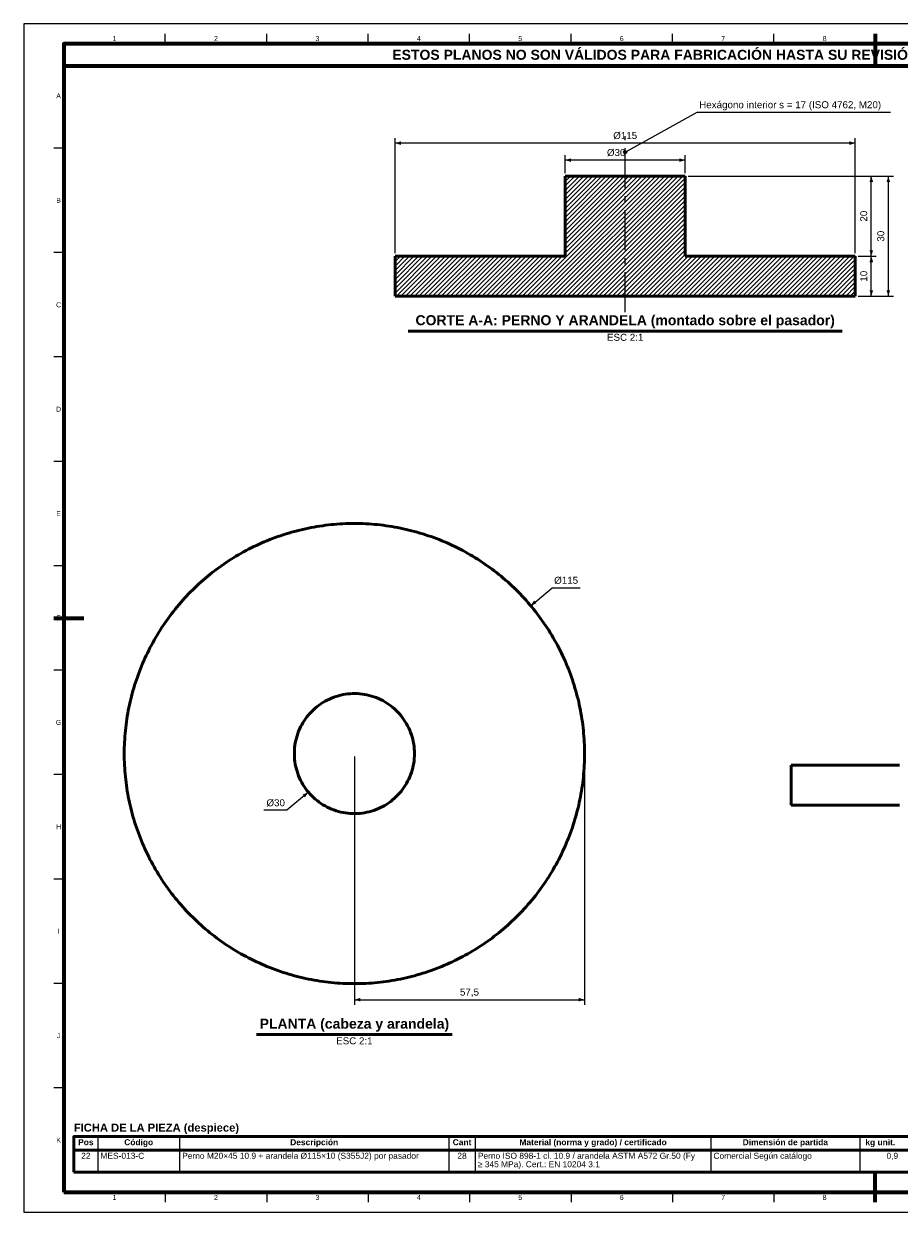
# Model space of a CAD drawing. Header units: millimetres. Extents: x 0 to 841, y 0 to 594.
# Tile 1 of 2: x 0 to 437, y 0 to 594. Entities that reach past the tile are written whole.
import ezdxf
from ezdxf.enums import TextEntityAlignment as Align

# ---------------------------------------------------------------- set-up
doc = ezdxf.new("R2010")
doc.units = ezdxf.units.MM
doc.linetypes.add('EJE', pattern=[31, 20, -4, 3, -4])
for name, color, linetype, lineweight in [('ACH', 7, 'CONTINUOUS', 13), ('COTA', 7, 'CONTINUOUS', 25), ('EJE', 7, 'EJE', 25), ('FINA', 7, 'CONTINUOUS', 25), ('MARCO', 7, 'CONTINUOUS', 70), ('TXT', 7, 'CONTINUOUS', 25), ('VIS', 7, 'CONTINUOUS', 50)]:
    doc.layers.add(name, color=color, linetype=linetype, lineweight=lineweight)
doc.styles.add('STD', font='LiberationSans-Regular.ttf')
doc.styles.add('STDB', font='LiberationSans-Bold.ttf')

msp = doc.modelspace()

# ---------------------------------------------------------------- hatches: boundary and pattern name
at = {"layer": 'ACH'}
h = msp.add_hatch(color=7, dxfattribs=at)
h.dxf.hatch_style = 1
h.paths.add_polyline_path([(301.3, 529.84), (301.07, 530.4), (300.5, 530.64), (299.93, 530.4), (299.7, 529.84), (299.93, 529.27), (300.5, 529.04), (301.07, 529.27)])
h = msp.add_hatch(dxfattribs=at)
h.set_pattern_fill('ANSI31', scale=0.5)
h.paths.add_polyline_path([(415.5, 477.84), (415.5, 457.84), (185.5, 457.84), (185.5, 477.84), (270.5, 477.84), (270.5, 517.84), (330.5, 517.84), (330.5, 477.84)])

# ---------------------------------------------------------------- linework, layer by layer
at = {"layer": 'COTA'}
for p, q in [((300.5, 529.84), (336.5, 549.84)), ((336.5, 549.84), (433.09, 549.84)), ((185.5, 479.34), (185.5, 536.84)), ((415.5, 479.34), (415.5, 536.84)), ((415.5, 534.34), (185.5, 534.34)), ((270.5, 519.34), (270.5, 528.34)), ((330.5, 525.84), (270.5, 525.84)), ((330.5, 519.34), (330.5, 528.34)), ((332, 517.84), (426, 517.84)), ((332, 517.84), (434.5, 517.84)), ((423.5, 477.84), (423.5, 517.84)), ((432, 457.84), (432, 517.84)), ((417, 477.84), (426, 477.84)), ((417, 477.84), (426, 477.84)), ((423.5, 457.84), (423.5, 477.84)), ((417, 457.84), (426, 457.84)), ((417, 457.84), (434.5, 457.84)), ((253.3, 303.16), (264.02, 312.16)), ((264.02, 312.16), (278.09, 312.16)), ((165.2, 227.74), (165.2, 103.74)), ((280.2, 227.74), (280.2, 103.74)), ((142.22, 209.95), (131.5, 200.95)), ((131.5, 200.95), (119.88, 200.95)), ((165.2, 106.24), (280.2, 106.24))]:
    msp.add_line(p, q, dxfattribs=at)
msp.add_circle((300.5, 529.84), 0.8, dxfattribs=at)
for points in [[(185.5, 534.34), (188.5, 533.44), (188.5, 535.24)], [(415.5, 534.34), (412.5, 535.24), (412.5, 533.44)], [(270.5, 525.84), (273.5, 524.94), (273.5, 526.74)], [(330.5, 525.84), (327.5, 526.74), (327.5, 524.94)], [(423.5, 517.84), (422.6, 514.84), (424.4, 514.84)], [(432, 517.84), (431.1, 514.84), (432.9, 514.84)], [(423.5, 477.84), (424.4, 480.84), (422.6, 480.84)], [(423.5, 477.84), (422.6, 474.84), (424.4, 474.84)], [(423.5, 457.84), (424.4, 460.84), (422.6, 460.84)], [(432, 457.84), (432.9, 460.84), (431.1, 460.84)], [(253.3, 303.16), (256.17, 304.4), (255.02, 305.77)], [(142.22, 209.95), (139.34, 208.71), (140.5, 207.33)], [(165.2, 106.24), (168.2, 105.34), (168.2, 107.14)], [(280.2, 106.24), (277.2, 107.14), (277.2, 105.34)]]:
    msp.add_solid(points, dxfattribs=at)
at = {"layer": 'EJE'}
msp.add_line((300.5, 449.84), (300.5, 537.84), dxfattribs=at)
at = {"layer": 'FINA'}
for p, q in [((70.69, 584), (70.69, 589)), ((121.38, 584), (121.38, 589)), ((172.06, 584), (172.06, 589)), ((222.75, 584), (222.75, 589)), ((273.44, 584), (273.44, 589)), ((324.12, 584), (324.12, 589)), ((374.81, 584), (374.81, 589)), ((425.5, 584), (425.5, 589)), ((20, 531.82), (15, 531.82)), ((20, 479.64), (15, 479.64)), ((20, 427.45), (15, 427.45)), ((20, 375.27), (15, 375.27)), ((20, 323.09), (15, 323.09)), ((20, 270.91), (15, 270.91)), ((20, 218.73), (15, 218.73)), ((20, 166.55), (15, 166.55)), ((20, 114.36), (15, 114.36)), ((20, 62.18), (15, 62.18)), ((37.01, 37.8), (37.01, 20)), ((77.85, 37.8), (77.85, 20)), ((212.38, 37.8), (212.38, 20)), ((225.59, 37.8), (225.59, 20)), ((343.31, 37.8), (343.31, 20)), ((417.78, 37.8), (417.78, 20)), ((25, 31), (646, 31)), ((70.69, 10), (70.69, 5)), ((121.38, 10), (121.38, 5)), ((172.06, 10), (172.06, 5)), ((222.75, 10), (222.75, 5)), ((273.44, 10), (273.44, 5)), ((324.12, 10), (324.12, 5)), ((374.81, 10), (374.81, 5)), ((425.5, 10), (425.5, 5))]:
    msp.add_line(p, q, dxfattribs=at)
msp.add_lwpolyline([(0, 0), (841, 0), (841, 594), (0, 594)], close=True, dxfattribs=at)
at = {"layer": 'MARCO'}
for p, q in [((425.5, 589), (425.5, 574)), ((15, 297), (30, 297)), ((425.5, 5), (425.5, 20))]:
    msp.add_line(p, q, dxfattribs=at)
for points in [[(20, 10), (831, 10), (831, 584), (20, 584)], [(20, 573), (831, 573), (831, 584), (20, 584)]]:
    msp.add_lwpolyline(points, close=True, dxfattribs=at)
at = {"layer": 'VIS'}
for p, q in [((192.01, 440.44), (408.99, 440.44)), ((116.33, 88.84), (214.07, 88.84)), ((25, 37.8), (25, 20)), ((25, 20), (646, 20))]:
    msp.add_line(p, q, dxfattribs=at)
for points in [[(330.5, 517.84), (270.5, 517.84)], [(270.5, 517.84), (270.5, 477.84)], [(330.5, 477.84), (330.5, 517.84)], [(185.5, 477.84), (185.5, 457.84)], [(270.5, 477.84), (269.29, 477.84), (268.07, 477.84), (266.86, 477.84), (265.64, 477.84), (264.43, 477.84), (263.21, 477.84), (262, 477.84), (260.79, 477.84), (259.57, 477.84), (258.36, 477.84), (257.14, 477.84), (255.93, 477.84), (254.71, 477.84), (253.5, 477.84), (252.29, 477.84), (251.07, 477.84), (249.86, 477.84), (248.64, 477.84), (247.43, 477.84), (246.21, 477.84), (245, 477.84), (243.79, 477.84), (242.57, 477.84), (241.36, 477.84), (240.14, 477.84), (238.93, 477.84), (237.71, 477.84), (236.5, 477.84), (235.29, 477.84), (234.07, 477.84), (232.86, 477.84), (231.64, 477.84), (230.43, 477.84), (229.21, 477.84), (228, 477.84), (226.79, 477.84), (225.57, 477.84), (224.36, 477.84), (223.14, 477.84), (221.93, 477.84), (220.71, 477.84), (219.5, 477.84), (218.29, 477.84), (217.07, 477.84), (215.86, 477.84), (214.64, 477.84), (213.43, 477.84), (212.21, 477.84), (211, 477.84), (209.79, 477.84), (208.57, 477.84), (207.36, 477.84), (206.14, 477.84), (204.93, 477.84), (203.71, 477.84), (202.5, 477.84), (201.29, 477.84), (200.07, 477.84), (198.86, 477.84), (197.64, 477.84), (196.43, 477.84), (195.21, 477.84), (194, 477.84), (192.79, 477.84), (191.57, 477.84), (190.36, 477.84), (189.14, 477.84), (187.93, 477.84), (186.71, 477.84), (185.5, 477.84)], [(270.5, 477.84), (185.5, 477.84)], [(415.5, 477.84), (414.29, 477.84), (413.07, 477.84), (411.86, 477.84), (410.64, 477.84), (409.43, 477.84), (408.21, 477.84), (407, 477.84), (405.79, 477.84), (404.57, 477.84), (403.36, 477.84), (402.14, 477.84), (400.93, 477.84), (399.71, 477.84), (398.5, 477.84), (397.29, 477.84), (396.07, 477.84), (394.86, 477.84), (393.64, 477.84), (392.43, 477.84), (391.21, 477.84), (390, 477.84), (388.79, 477.84), (387.57, 477.84), (386.36, 477.84), (385.14, 477.84), (383.93, 477.84), (382.71, 477.84), (381.5, 477.84), (380.29, 477.84), (379.07, 477.84), (377.86, 477.84), (376.64, 477.84), (375.43, 477.84), (374.21, 477.84), (373, 477.84), (371.79, 477.84), (370.57, 477.84), (369.36, 477.84), (368.14, 477.84), (366.93, 477.84), (365.71, 477.84), (364.5, 477.84), (363.29, 477.84), (362.07, 477.84), (360.86, 477.84), (359.64, 477.84), (358.43, 477.84), (357.21, 477.84), (356, 477.84), (354.79, 477.84), (353.57, 477.84), (352.36, 477.84), (351.14, 477.84), (349.93, 477.84), (348.71, 477.84), (347.5, 477.84), (346.29, 477.84), (345.07, 477.84), (343.86, 477.84), (342.64, 477.84), (341.43, 477.84), (340.21, 477.84), (339, 477.84), (337.79, 477.84), (336.57, 477.84), (335.36, 477.84), (334.14, 477.84), (332.93, 477.84), (331.71, 477.84), (330.5, 477.84)], [(415.5, 477.84), (330.5, 477.84)], [(415.5, 457.84), (415.5, 477.84)], [(415.5, 457.84), (185.5, 457.84)], [(280.2, 229.24), (280.19, 230.68), (280.17, 232.13), (280.12, 233.57), (280.06, 235.01), (279.97, 236.46), (279.88, 237.9), (279.76, 239.34), (279.62, 240.78), (279.47, 242.21), (279.3, 243.65), (279.1, 245.08), (278.9, 246.51), (278.67, 247.94), (278.43, 249.36), (278.16, 250.78), (277.89, 252.2), (277.59, 253.62), (277.27, 255.03), (276.94, 256.43), (276.59, 257.83), (276.22, 259.23), (275.84, 260.63), (275.43, 262.01), (275.01, 263.4), (274.57, 264.77), (274.12, 266.14), (273.65, 267.51), (273.16, 268.87), (272.65, 270.22), (272.13, 271.57), (271.59, 272.91), (271.03, 274.24), (270.45, 275.57), (269.86, 276.89), (269.26, 278.2), (268.63, 279.5), (267.99, 280.8), (267.34, 282.09), (266.67, 283.37), (265.98, 284.64), (265.27, 285.9), (264.55, 287.15), (263.82, 288.4), (263.07, 289.63), (262.3, 290.86), (261.52, 292.07), (260.72, 293.28), (259.91, 294.47), (259.08, 295.66), (258.24, 296.83), (257.38, 297.99), (256.51, 299.15), (255.63, 300.29), (254.73, 301.42), (253.81, 302.54), (252.88, 303.65), (251.94, 304.74), (250.99, 305.83), (250.02, 306.9), (249.03, 307.96), (248.04, 309.01), (247.03, 310.04), (246.01, 311.06), (244.97, 312.07), (243.92, 313.07), (242.87, 314.05), (241.79, 315.02), (240.71, 315.97), (239.61, 316.92), (238.51, 317.84), (237.39, 318.76), (236.26, 319.66), (235.11, 320.54), (233.96, 321.42), (232.8, 322.27), (231.62, 323.11), (230.44, 323.94), (229.24, 324.75), (228.04, 325.55), (226.82, 326.33), (225.6, 327.1), (224.36, 327.85), (223.12, 328.59), (221.87, 329.31), (220.6, 330.01), (219.33, 330.7), (218.05, 331.37), (216.77, 332.03), (215.47, 332.67), (214.17, 333.29), (212.86, 333.9), (211.54, 334.49), (210.21, 335.06), (208.88, 335.62), (207.54, 336.16), (206.19, 336.68), (204.84, 337.19), (203.48, 337.68), (202.11, 338.15), (200.74, 338.61), (199.36, 339.05), (197.98, 339.47), (196.59, 339.87), (195.2, 340.25), (193.8, 340.62), (192.4, 340.97), (190.99, 341.31), (189.58, 341.62), (188.17, 341.92), (186.75, 342.2), (185.33, 342.46), (183.91, 342.7), (182.48, 342.93), (181.05, 343.14), (179.62, 343.33), (178.18, 343.5), (176.74, 343.65), (175.3, 343.79), (173.86, 343.91), (172.42, 344.01), (170.98, 344.09), (169.54, 344.15), (168.09, 344.2), (166.65, 344.23), (165.2, 344.24), (163.76, 344.23), (162.31, 344.2), (160.87, 344.15), (159.42, 344.09), (157.98, 344.01), (156.54, 343.91), (155.1, 343.79), (153.66, 343.65), (152.22, 343.5), (150.79, 343.33), (149.36, 343.14), (147.93, 342.93), (146.5, 342.7), (145.07, 342.46), (143.65, 342.2), (142.24, 341.92), (140.82, 341.62), (139.41, 341.31), (138, 340.97), (136.6, 340.62), (135.21, 340.25), (133.81, 339.87), (132.42, 339.47), (131.04, 339.05), (129.66, 338.61), (128.29, 338.15), (126.93, 337.68), (125.57, 337.19), (124.21, 336.68), (122.87, 336.16), (121.53, 335.62), (120.19, 335.06), (118.87, 334.49), (117.55, 333.9), (116.24, 333.29), (114.93, 332.67), (113.64, 332.03), (112.35, 331.37), (111.07, 330.7), (109.8, 330.01), (108.54, 329.31), (107.29, 328.59), (106.04, 327.85), (104.81, 327.1), (103.58, 326.33), (102.37, 325.55), (101.16, 324.75), (99.97, 323.94), (98.78, 323.11), (97.61, 322.27), (96.44, 321.42), (95.29, 320.54), (94.15, 319.66), (93.02, 318.76), (91.9, 317.84), (90.79, 316.92), (89.69, 315.97), (88.61, 315.02), (87.54, 314.05), (86.48, 313.07), (85.43, 312.07), (84.4, 311.06), (83.38, 310.04), (82.37, 309.01), (81.37, 307.96), (80.39, 306.9), (79.42, 305.83), (78.46, 304.74), (77.52, 303.65), (76.59, 302.54), (75.68, 301.42), (74.78, 300.29), (73.89, 299.15), (73.02, 297.99), (72.16, 296.83), (71.32, 295.66), (70.5, 294.47), (69.68, 293.28), (68.89, 292.07), (68.1, 290.86), (67.34, 289.63), (66.59, 288.4), (65.85, 287.15), (65.13, 285.9), (64.43, 284.64), (63.74, 283.37), (63.07, 282.09), (62.41, 280.8), (61.77, 279.5), (61.15, 278.2), (60.54, 276.89), (59.95, 275.57), (59.38, 274.24), (58.82, 272.91), (58.28, 271.57), (57.75, 270.22), (57.25, 268.87), (56.76, 267.51), (56.29, 266.14), (55.83, 264.77), (55.39, 263.4), (54.97, 262.01), (54.57, 260.63), (54.18, 259.23), (53.81, 257.83), (53.46, 256.43), (53.13, 255.03), (52.82, 253.62), (52.52, 252.2), (52.24, 250.78), (51.98, 249.36), (51.73, 247.94), (51.51, 246.51), (51.3, 245.08), (51.11, 243.65), (50.94, 242.21), (50.78, 240.78), (50.65, 239.34), (50.53, 237.9), (50.43, 236.46), (50.35, 235.01), (50.28, 233.57), (50.24, 232.13), (50.21, 230.68), (50.2, 229.24), (50.21, 227.79), (50.24, 226.35), (50.28, 224.9), (50.35, 223.46), (50.43, 222.01), (50.53, 220.57), (50.65, 219.13), (50.78, 217.69), (50.94, 216.26), (51.11, 214.82), (51.3, 213.39), (51.51, 211.96), (51.73, 210.53), (51.98, 209.11), (52.24, 207.69), (52.52, 206.27), (52.82, 204.85), (53.13, 203.44), (53.46, 202.04), (53.81, 200.64), (54.18, 199.24), (54.57, 197.85), (54.97, 196.46), (55.39, 195.08), (55.83, 193.7), (56.29, 192.33), (56.76, 190.96), (57.25, 189.6), (57.75, 188.25), (58.28, 186.9), (58.82, 185.56), (59.38, 184.23), (59.95, 182.9), (60.54, 181.58), (61.15, 180.27), (61.77, 178.97), (62.41, 177.67), (63.07, 176.38), (63.74, 175.1), (64.43, 173.83), (65.13, 172.57), (65.85, 171.32), (66.59, 170.08), (67.34, 168.84), (68.1, 167.62), (68.89, 166.4), (69.68, 165.19), (70.5, 164), (71.32, 162.81), (72.16, 161.64), (73.02, 160.48), (73.89, 159.32), (74.78, 158.18), (75.68, 157.05), (76.59, 155.93), (77.52, 154.82), (78.46, 153.73), (79.42, 152.64), (80.39, 151.57), (81.37, 150.51), (82.37, 149.47), (83.38, 148.43), (84.4, 147.41), (85.43, 146.4), (86.48, 145.4), (87.54, 144.42), (88.61, 143.45), (89.69, 142.5), (90.79, 141.55), (91.9, 140.63), (93.02, 139.71), (94.15, 138.81), (95.29, 137.93), (96.44, 137.06), (97.61, 136.2), (98.78, 135.36), (99.97, 134.53), (101.16, 133.72), (102.37, 132.92), (103.58, 132.14), (104.81, 131.37), (106.04, 130.62), (107.29, 129.88), (108.54, 129.16), (109.8, 128.46), (111.07, 127.77), (112.35, 127.1), (113.64, 126.44), (114.93, 125.8), (116.24, 125.18), (117.55, 124.57), (118.87, 123.98), (120.19, 123.41), (121.53, 122.85), (122.87, 122.31), (124.21, 121.79), (125.57, 121.28), (126.93, 120.79), (128.29, 120.32), (129.66, 119.86), (131.04, 119.43), (132.42, 119.01), (133.81, 118.6), (135.21, 118.22), (136.6, 117.85), (138, 117.5), (139.41, 117.17), (140.82, 116.85), (142.24, 116.55), (143.65, 116.27), (145.07, 116.01), (146.5, 115.77), (147.93, 115.54), (149.36, 115.33), (150.79, 115.14), (152.22, 114.97), (153.66, 114.82), (155.1, 114.68), (156.54, 114.56), (157.98, 114.46), (159.42, 114.38), (160.87, 114.32), (162.31, 114.27), (163.76, 114.24), (165.2, 114.24), (166.65, 114.24), (168.09, 114.27), (169.54, 114.32), (170.98, 114.38), (172.42, 114.46), (173.86, 114.56), (175.3, 114.68), (176.74, 114.82), (178.18, 114.97), (179.62, 115.14), (181.05, 115.33), (182.48, 115.54), (183.91, 115.77), (185.33, 116.01), (186.75, 116.27), (188.17, 116.55), (189.58, 116.85), (190.99, 117.17), (192.4, 117.5), (193.8, 117.85), (195.2, 118.22), (196.59, 118.6), (197.98, 119.01), (199.36, 119.43), (200.74, 119.86), (202.11, 120.32), (203.48, 120.79), (204.84, 121.28), (206.19, 121.79), (207.54, 122.31), (208.88, 122.85), (210.21, 123.41), (211.54, 123.98), (212.86, 124.57), (214.17, 125.18), (215.47, 125.8), (216.77, 126.44), (218.05, 127.1), (219.33, 127.77), (220.6, 128.46), (221.87, 129.16), (223.12, 129.88), (224.36, 130.62), (225.6, 131.37), (226.82, 132.14), (228.04, 132.92), (229.24, 133.72), (230.44, 134.53), (231.62, 135.36), (232.8, 136.2), (233.96, 137.06), (235.11, 137.93), (236.26, 138.81), (237.39, 139.71), (238.51, 140.63), (239.61, 141.55), (240.71, 142.5), (241.79, 143.45), (242.87, 144.42), (243.92, 145.4), (244.97, 146.4), (246.01, 147.41), (247.03, 148.43), (248.04, 149.47), (249.03, 150.51), (250.02, 151.57), (250.99, 152.64), (251.94, 153.73), (252.88, 154.82), (253.81, 155.93), (254.73, 157.05), (255.63, 158.18), (256.51, 159.32), (257.38, 160.48), (258.24, 161.64), (259.08, 162.81), (259.91, 164), (260.72, 165.19), (261.52, 166.4), (262.3, 167.62), (263.07, 168.84), (263.82, 170.08), (264.55, 171.32), (265.27, 172.57), (265.98, 173.83), (266.67, 175.1), (267.34, 176.38), (267.99, 177.67), (268.63, 178.97), (269.26, 180.27), (269.86, 181.58), (270.45, 182.9), (271.03, 184.23), (271.59, 185.56), (272.13, 186.9), (272.65, 188.25), (273.16, 189.6), (273.65, 190.96), (274.12, 192.33), (274.57, 193.7), (275.01, 195.08), (275.43, 196.46), (275.84, 197.85), (276.22, 199.24), (276.59, 200.64), (276.94, 202.04), (277.27, 203.44), (277.59, 204.85), (277.89, 206.27), (278.16, 207.69), (278.43, 209.11), (278.67, 210.53), (278.9, 211.96), (279.1, 213.39), (279.3, 214.82), (279.47, 216.26), (279.62, 217.69), (279.76, 219.13), (279.88, 220.57), (279.97, 222.01), (280.06, 223.46), (280.12, 224.9), (280.17, 226.35), (280.19, 227.79), (280.2, 229.24)], [(195.2, 229.24), (195.18, 230.44), (195.11, 231.63), (194.99, 232.83), (194.82, 234.02), (194.6, 235.2), (194.34, 236.37), (194.03, 237.53), (193.68, 238.68), (193.28, 239.81), (192.83, 240.92), (192.34, 242.02), (191.81, 243.1), (191.23, 244.15), (190.62, 245.18), (189.96, 246.18), (189.26, 247.16), (188.52, 248.11), (187.75, 249.03), (186.94, 249.91), (186.09, 250.76), (185.22, 251.58), (184.31, 252.37), (183.37, 253.11), (182.4, 253.82), (181.4, 254.49), (180.37, 255.12), (179.33, 255.7), (178.26, 256.25), (177.17, 256.75), (176.06, 257.2), (174.93, 257.62), (173.78, 257.98), (172.63, 258.3), (171.46, 258.58), (170.28, 258.8), (169.09, 258.98), (167.9, 259.11), (166.7, 259.2), (165.5, 259.23), (164.3, 259.22), (163.1, 259.16), (161.91, 259.05), (160.72, 258.9), (159.53, 258.7), (158.36, 258.44), (157.2, 258.15), (156.05, 257.8), (154.91, 257.41), (153.79, 256.98), (152.69, 256.5), (151.61, 255.98), (150.55, 255.41), (149.51, 254.81), (148.5, 254.16), (147.52, 253.47), (146.56, 252.74), (145.64, 251.98), (144.74, 251.18), (143.88, 250.34), (143.06, 249.47), (142.26, 248.57), (141.51, 247.64), (140.79, 246.67), (140.11, 245.68), (139.47, 244.67), (138.88, 243.63), (138.32, 242.56), (137.81, 241.47), (137.34, 240.37), (136.92, 239.25), (136.54, 238.11), (136.21, 236.95), (135.93, 235.79), (135.69, 234.61), (135.5, 233.42), (135.35, 232.23), (135.26, 231.04), (135.21, 229.84), (135.21, 228.64), (135.26, 227.44), (135.35, 226.24), (135.5, 225.05), (135.69, 223.86), (135.93, 222.69), (136.21, 221.52), (136.54, 220.37), (136.92, 219.23), (137.34, 218.1), (137.81, 217), (138.32, 215.91), (138.88, 214.85), (139.47, 213.8), (140.11, 212.79), (140.79, 211.8), (141.51, 210.83), (142.26, 209.9), (143.06, 209), (143.88, 208.13), (144.74, 207.29), (145.64, 206.49), (146.56, 205.73), (147.52, 205), (148.5, 204.31), (149.51, 203.66), (150.55, 203.06), (151.61, 202.49), (152.69, 201.97), (153.79, 201.49), (154.91, 201.06), (156.05, 200.67), (157.2, 200.32), (158.36, 200.03), (159.53, 199.78), (160.72, 199.57), (161.91, 199.42), (163.1, 199.31), (164.3, 199.25), (165.5, 199.24), (166.7, 199.27), (167.9, 199.36), (169.09, 199.49), (170.28, 199.67), (171.46, 199.9), (172.63, 200.17), (173.78, 200.49), (174.93, 200.86), (176.06, 201.27), (177.17, 201.72), (178.26, 202.23), (179.33, 202.77), (180.37, 203.36), (181.4, 203.98), (182.4, 204.65), (183.37, 205.36), (184.31, 206.1), (185.22, 206.89), (186.09, 207.71), (186.94, 208.56), (187.75, 209.45), (188.52, 210.36), (189.26, 211.31), (189.96, 212.29), (190.62, 213.29), (191.23, 214.32), (191.81, 215.38), (192.34, 216.45), (192.83, 217.55), (193.28, 218.66), (193.68, 219.79), (194.03, 220.94), (194.34, 222.1), (194.6, 223.27), (194.82, 224.45), (194.99, 225.64), (195.11, 226.84), (195.18, 228.04), (195.2, 229.24)], [(383.45, 223.49), (384.66, 223.49), (385.86, 223.49), (387.06, 223.49), (388.27, 223.49), (389.47, 223.49), (390.68, 223.49), (391.88, 223.49), (393.09, 223.49), (394.29, 223.49), (395.49, 223.49), (396.7, 223.49), (397.9, 223.49), (399.11, 223.49), (400.31, 223.49), (401.51, 223.49), (402.72, 223.49), (403.92, 223.49), (405.13, 223.49), (406.33, 223.49), (407.54, 223.49), (408.74, 223.49), (409.94, 223.49), (411.15, 223.49), (412.35, 223.49), (413.56, 223.49), (414.76, 223.49), (415.96, 223.49), (417.17, 223.49), (418.37, 223.49), (419.58, 223.49), (420.78, 223.49), (421.99, 223.49), (423.19, 223.49), (424.39, 223.49), (425.6, 223.49), (426.8, 223.49), (428.01, 223.49), (429.21, 223.49), (430.42, 223.49), (431.62, 223.49), (432.82, 223.49), (434.03, 223.49), (435.23, 223.49), (436.44, 223.49), (437.64, 223.49)], [(383.45, 223.49), (383.45, 203.49)], [(383.45, 203.49), (384.66, 203.49), (385.86, 203.49), (387.06, 203.49), (388.27, 203.49), (389.47, 203.49), (390.68, 203.49), (391.88, 203.49), (393.09, 203.49), (394.29, 203.49), (395.49, 203.49), (396.7, 203.49), (397.9, 203.49), (399.11, 203.49), (400.31, 203.49), (401.51, 203.49), (402.72, 203.49), (403.92, 203.49), (405.13, 203.49), (406.33, 203.49), (407.54, 203.49), (408.74, 203.49), (409.94, 203.49), (411.15, 203.49), (412.35, 203.49), (413.56, 203.49), (414.76, 203.49), (415.96, 203.49), (417.17, 203.49), (418.37, 203.49), (419.58, 203.49), (420.78, 203.49), (421.99, 203.49), (423.19, 203.49), (424.39, 203.49), (425.6, 203.49), (426.8, 203.49), (428.01, 203.49), (429.21, 203.49), (430.42, 203.49), (431.62, 203.49), (432.82, 203.49), (434.03, 203.49), (435.23, 203.49), (436.44, 203.49), (437.64, 203.49)]]:
    msp.add_lwpolyline(points, dxfattribs=at)
msp.add_lwpolyline([(25, 31), (646, 31), (646, 37.8), (25, 37.8)], close=True, dxfattribs=at)

# ---------------------------------------------------------------- texts
at = {"layer": 'TXT'}
for s, height, style, p in [('1', 2.5, 'STD', (45.34, 586.6)), ('2', 2.5, 'STD', (96.03, 586.6)), ('3', 2.5, 'STD', (146.72, 586.6)), ('4', 2.5, 'STD', (197.41, 586.6)), ('ESTOS PLANOS NO SON VÁLIDOS PARA FABRICACIÓN HASTA SU REVISIÓN Y APROBACIÓN POR UN INGENIERO CALCULISTA HABILITADO.', 5, 'STDB', (425.5, 578.5)), ('5', 2.5, 'STD', (248.09, 586.6)), ('6', 2.5, 'STD', (298.78, 586.6)), ('7', 2.5, 'STD', (349.47, 586.6)), ('8', 2.5, 'STD', (400.16, 586.6)), ('A', 2.5, 'STD', (17.4, 557.91)), ('B', 2.5, 'STD', (17.4, 505.73)), ('C', 2.5, 'STD', (17.4, 453.55)), ('D', 2.5, 'STD', (17.4, 401.36)), ('E', 2.5, 'STD', (17.4, 349.18)), ('F', 2.5, 'STD', (17.4, 297)), ('G', 2.5, 'STD', (17.4, 244.82)), ('H', 2.5, 'STD', (17.4, 192.64)), ('I', 2.5, 'STD', (17.4, 140.45)), ('J', 2.5, 'STD', (17.4, 88.27)), ('K', 2.5, 'STD', (17.4, 36.09)), ('Pos', 3, 'STDB', (31.01, 35)), ('Código', 3, 'STDB', (57.43, 35)), ('Descripción', 3, 'STDB', (145.12, 35)), ('Cant', 3, 'STDB', (218.99, 35)), ('Material (norma y grado) / certificado', 3, 'STDB', (284.45, 35)), ('Dimensión de partida', 3, 'STDB', (380.54, 35)), ('kg unit.', 3, 'STDB', (427.99, 35)), ('22', 3, 'STD', (31.01, 28.2)), ('28', 3, 'STD', (218.99, 28.2)), ('1', 2.5, 'STD', (45.34, 7.4)), ('2', 2.5, 'STD', (96.03, 7.4)), ('3', 2.5, 'STD', (146.72, 7.4)), ('4', 2.5, 'STD', (197.41, 7.4)), ('5', 2.5, 'STD', (248.09, 7.4)), ('6', 2.5, 'STD', (298.78, 7.4)), ('7', 2.5, 'STD', (349.47, 7.4)), ('8', 2.5, 'STD', (400.16, 7.4))]:
    msp.add_text(s, height=height, dxfattribs=dict(at, style=style)).set_placement(p, align=Align.MIDDLE_CENTER)
at = {"layer": 'TXT', "style": 'STD'}
for s, p in [('Hexágono interior s = 17 (ISO 4762, M20)', (337.5, 550.74)), ('Ø115', (265.02, 313.06))]:
    msp.add_text(s, height=3.5, dxfattribs=at).set_placement(p, align=Align.BOTTOM_LEFT)
for s, rotation, p in [('Ø115', 360, (300.5, 535.34)), ('Ø30', 360, (296, 526.84)), ('20', 90, (422.5, 497.84)), ('30', 90, (431, 487.84)), ('10', 90, (422.5, 467.84))]:
    msp.add_text(s, height=3.5, rotation=rotation, dxfattribs=at).set_placement(p, align=Align.BOTTOM_CENTER)
at = {"layer": 'TXT'}
for s, height, style, p in [('CORTE A-A: PERNO Y ARANDELA (montado sobre el pasador)', 5, 'STDB', (300.5, 441.84)), ('57,5', 3.5, 'STD', (222.7, 107.24)), ('PLANTA (cabeza y arandela)', 5, 'STDB', (165.2, 90.24))]:
    msp.add_text(s, height=height, dxfattribs=dict(at, style=style)).set_placement(p, align=Align.BOTTOM_CENTER)
at = {"layer": 'TXT', "style": 'STD'}
for p in [(300.5, 439.04), (165.2, 87.44)]:
    msp.add_text('ESC 2:1', height=3.5, dxfattribs=at).set_placement(p, align=Align.TOP_CENTER)
msp.add_text('Ø30', height=3.5, dxfattribs=at).set_placement((130.5, 201.85), align=Align.BOTTOM_RIGHT)
at = {"layer": 'TXT', "style": 'STDB'}
msp.add_text('FICHA DE LA PIEZA (despiece)', height=4, dxfattribs=at).set_placement((25, 44.3), align=Align.TOP_LEFT)
at = {"layer": 'TXT', "style": 'STD'}
for s, p in [('MES-013-C', (38.31, 28.2)), ('Perno M20×45 10.9 + arandela Ø115×10 (S355J2) por pasador', (79.15, 28.2)), ('Perno ISO 898-1 cl. 10.9 / arandela ASTM A572 Gr.50 (Fy', (226.89, 28.2)), ('Comercial Según catálogo', (344.61, 28.2)), ('≥ 345 MPa). Cert.: EN 10204 3.1', (226.89, 24))]:
    msp.add_text(s, height=3, dxfattribs=at).set_placement(p, align=Align.MIDDLE_LEFT)
msp.add_text('0,9', height=3, dxfattribs=at).set_placement((436.9, 28.2), align=Align.MIDDLE_RIGHT)

doc.saveas('drawing.dxf')
